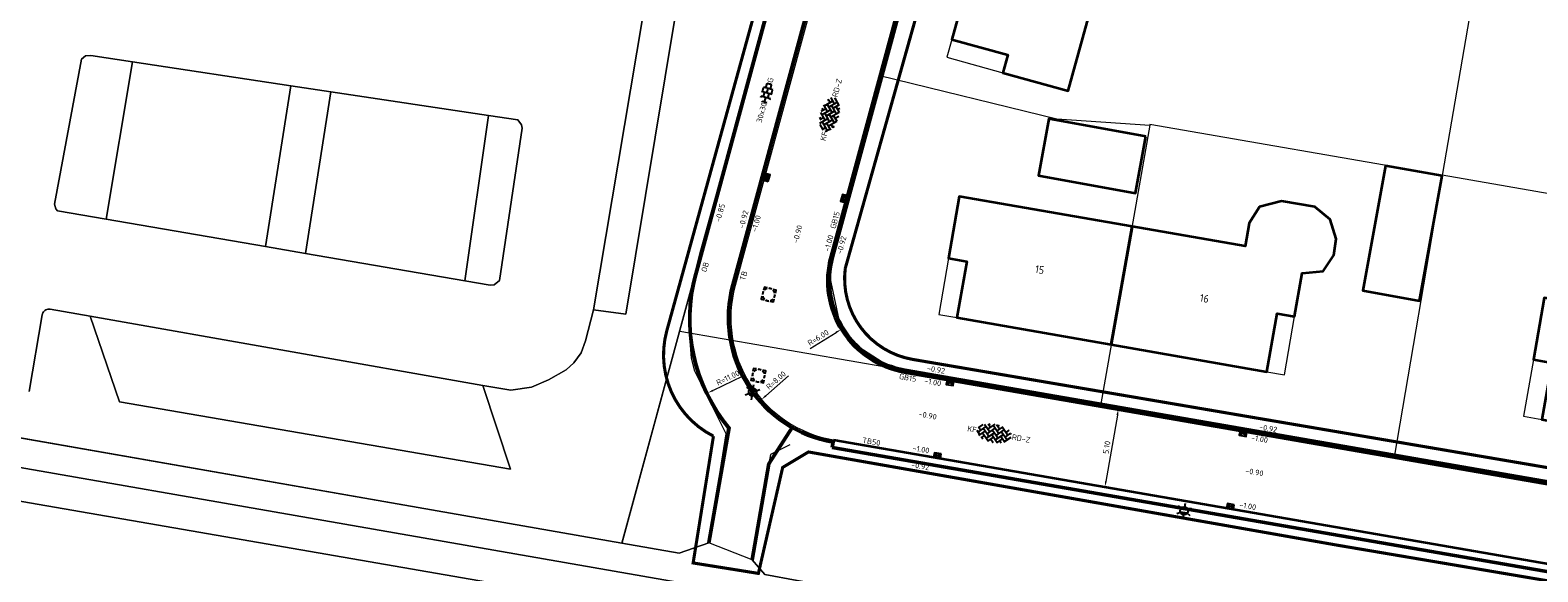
# Model space of a CAD drawing. Header units: metres. Extents: x 2514 to 227642, y 1683 to 852646.
# Tile 12 of 256: x 113552 to 113650, y 426248 to 426283. Entities that reach past the tile are written whole.
import ezdxf
from ezdxf.enums import TextEntityAlignment as Align
from ezdxf.lldxf.tags import DXFTag

# ---------------------------------------------------------------- set-up
doc = ezdxf.new("R2010")
doc.units = ezdxf.units.M
doc.linetypes.add('XX-CENTER', pattern=[8, 5, -1, 1, -1])
doc.layers.get('Defpoints').update_dxf_attribs({"color": 244, "lineweight": 35})
for name, color, linetype, lineweight in [('B-WE-GR-BEPLANTING_CULTUUR_HEESTERS-GV', 252, 'Continuous', 18), ('B-WE-GR-GROENVOORZIENING-GV', 252, 'Continuous', 18), ('B-WE-KG-GRENS_PERCEEL-GV', 252, 'KG-PERCEEL', 18), ('B-WE-OG-BEBOUWING-GV', 4, 'Continuous', 35), ('B-WE-OG-BEBOUWING_HUISNUMMER-T25-200', 7, 'Continuous', 25), ('B-WE-OG-BEBOUWING_OVERBOUWING-GV', 4, 'Continuous', 18), ('B-WE-OG-TERREIN_CULTUURSCHEIDING-GV', 252, 'Continuous', 18), ('B-WE-VH-VERHARDING_OPEN-GV', 252, 'Continuous', 18), ('B-WE-VH-VERHARDING_TEGEL-GV', 252, 'Continuous', 18), ('N-WE-IE-MEUBILAIR_WEGMEUBILAIR_LICHTMAST-S', 7, 'Continuous', 25), ('N-WE-KG-WERKGRENS-G', 7, 'XX-CENTER', 35), ('N-WE-RI-HWA_KOLK-S', 150, 'Continuous', 25), ('N-WE-RI-PUT-OPHOOGTEBRENGEN-S', 7, 'Continuous', 25), ('N-WE-VH-KANTOPSLUITING-T18', 1, 'Continuous', 18), ('N-WE-VH-KANTOPSLUITING_ACHTERKANTBAND-G', 1, 'Continuous', 50), ('N-WE-VH-KANTOPSLUITING_GELEIDEBAND-G', 2, 'Continuous', 35), ('N-WE-VH-KANTOPSLUITING_OPSLUITBAND_100X200-G', 1, 'Continuous', 18), ('N-WE-VH-KANTOPSLUITING_TROTTOIRBAND-G', 2, 'Continuous', 35), ('N-WE-VH-KANTOPSLUITING_TROTTOIRBAND_130 150-G', 2, 'Continuous', 13), ('N-WE-VH-M', 7, 'Continuous', 18), ('N-WE-VH-NAP-T18', 1, 'Continuous', 18), ('N-WE-VH-VERHARDING_BETONSTRAATSTEEN-S', 1, 'Continuous', 25), ('N-WE-VH-VERHARDING_TEGEL-S', 1, 'Continuous', 25)]:
    doc.layers.add(name, color=color, linetype=linetype, lineweight=lineweight)
doc.styles.add('ISO', font='NLCS-ISO.ttf')
doc.styles.add('NLCS-ISO', font='NLCS-ISO.ttf', dxfattribs={"height": 1.8})
doc.styles.add('NLCS-ISO-M200-T18', font='NLCS-ISO.ttf', dxfattribs={"height": 0.36})
doc.styles.add('NLCS-ISO-M200-T25', font='NLCS-ISO.ttf', dxfattribs={"height": 0.5})
doc.styles.get("Standard").update_dxf_attribs({"font": 'romans'})
tags = doc.linetypes.add('KG-PERCEEL', pattern='A,5.5,-2,["P",Standard,S=1.8,R=0,X=-0.5,Y=-0.9],-2,5.5,-2,[5,NLCS.SHX,S=0.75,R=0,X=0,Y=0],-2', length=19).pattern_tags.tags
tags[6] = DXFTag(74, 10)
doc.dimstyles.new('NLCS-M200-T18-PIJL_L2_H1', dxfattribs={"dimscale": 0.2, "dimtxt": 2.5, "dimasz": 1.8, "dimexe": 2, "dimexo": 2, "dimgap": 0.7, "dimtad": 1, "dimzin": 0, "dimdsep": 46, "dimtxsty": 'NLCS-ISO-M200-T18', "dimcen": 0, "dimdle": 2, "dimclrd": 256, "dimclre": 256, "dimclrt": 1, "dimadec": 1, "dimazin": 0, "dimtfac": 1, "dimtdec": 3, "dimtofl": 0, "dimtmove": 0, "dimatfit": 3, "dimfxl": 2, "dimfxlon": 1, "dimtfillclr": 256, "dimtolj": 1, "dimtzin": 0, "dimlwd": -1, "dimlwe": -1, "dimarcsym": 0})

# ---------------------------------------------------------------- blocks, each defined once
blk = doc.blocks.new('SVH-BSS_KEIFORMAAT_KEPER-SO')
at = {"ltscale": 0.1}
for p, q in [((-5.34, 0.88), (-4.45, 0)), ((-5.2, 0.74), (-4.03, 1.91)), ((-5.2, -0.74), (-2.97, 1.48)), ((-4.81, -1.84), (-2.97, 0)), ((-4.56, 1.6), (-4.45, 1.48)), ((-3.71, 0.74), (-1.48, -1.48)), ((-3.6, 2.11), (-1.48, 0)), ((-2.48, 2.48), (-1.48, 1.48)), ((-2.23, 0.74), (-0.21, 2.76)), ((-2.23, 2.23), (-1.85, 2.61)), ((-2.23, -0.74), (0, 1.48)), ((-2.23, -2.23), (0, 0)), ((-0.74, 2.23), (1.48, 0)), ((-0.74, 0.74), (1.48, -1.48)), ((0.22, 2.75), (1.48, 1.48)), ((0.74, 2.23), (1.2, 2.68)), ((0.74, 0.74), (2.45, 2.45)), ((0.74, -0.74), (2.97, 1.48)), ((0.74, -2.23), (2.97, 0)), ((2.23, 2.23), (4.45, 0)), ((2.23, 0.74), (4.45, -1.48)), ((3.71, 0.74), (4.5, 1.53)), ((3.71, -0.74), (5.25, 0.79)), ((4.22, 1.72), (4.45, 1.48)), ((5.2, 0.74), (5.39, 0.55)), ((-5.73, -0.2), (-4.45, -1.48)), ((-3.89, -2.41), (-2.97, -1.48)), ((-3.71, -0.74), (-1.48, -2.97)), ((-3.71, -2.23), (-3.27, -2.67)), ((-1.59, -3.08), (0, -1.48)), ((-0.74, -0.74), (1.48, -2.97)), ((-0.74, -2.23), (0.21, -3.18)), ((-0.22, -3.19), (0, -2.97)), ((1.36, -3.09), (2.97, -1.48)), ((2.23, -0.74), (3.84, -2.36)), ((2.23, -2.23), (2.78, -2.78)), ((3.71, -2.23), (5.57, -0.37)), ((5.2, -0.74), (5.41, -0.95))]:
    blk.add_line(p, q, dxfattribs=at)
at = {"style": 'NLCS-ISO'}
blk.add_attdef('FORMAAT', text='', height=1.8, dxfattribs=at).set_placement((-5.83, -0.22), align=Align.MIDDLE_RIGHT)
blk.add_attdef('KLEUR', text='', height=1.8, dxfattribs=at).set_placement((5.82, -0.22), align=Align.MIDDLE_LEFT)
at = {"style": 'NLCS-ISO', "flags": 1}
blk.add_attdef('FUNCTIE', text='', height=1.8, dxfattribs=at).set_placement((0.12, -3.58), align=Align.MIDDLE_CENTER)
blk = doc.blocks.new('SVH-TEGEL_300X300_DUN_HALFST_KL-SO')
for p, q in [((-3.08, 0.75), (-3, 0.75)), ((-3, -0.83), (-3, 0.83)), ((-3, 0), (-1.5, 0)), ((-1.84, 1.5), (-1.5, 1.5)), ((-1.5, -1.6), (-1.5, 1.6)), ((-1.5, 0.75), (0, 0.75)), ((0, -1.78), (0, 1.78)), ((0, 1.5), (1.5, 1.5)), ((0, 0), (1.5, 0)), ((1.5, -1.6), (1.5, 1.6)), ((1.5, 0.75), (3, 0.75)), ((3, -0.83), (3, 0.83)), ((3, 0), (3.39, 0)), ((-3.08, -0.75), (-3, -0.75)), ((-1.84, -1.5), (-1.5, -1.5)), ((-1.5, -0.75), (0, -0.75)), ((0, -1.5), (1.5, -1.5)), ((1.5, -0.75), (3, -0.75))]:
    blk.add_line(p, q)
at = {"style": 'NLCS-ISO'}
blk.add_attdef('FORMAAT', text='', height=1.8, dxfattribs=at).set_placement((-3.18, 0), align=Align.MIDDLE_RIGHT)
blk.add_attdef('KLEUR', text='', height=1.8, dxfattribs=at).set_placement((3.49, 0), align=Align.MIDDLE_LEFT)
at = {"style": 'NLCS-ISO', "flags": 1}
blk.add_attdef('FUNCTIE', text='', height=1.8, dxfattribs=at).set_placement((0.12, -3.58), align=Align.MIDDLE_CENTER)
blk = doc.blocks.new('SRI-PUT_OPHOOGTEBRENGEN-SO-flat-32')
at = {"layer": 'N-WE-RI-PUT-OPHOOGTEBRENGEN-S', "lineweight": -3}
for points in [[(-0.359, 0.198), (-0.411, 0.005)], [(-0.088, 0.436), (-0.282, 0.488), (-0.333, 0.294)], [(0.201, 0.358), (0.008, 0.41)], [(0.439, 0.088), (0.491, 0.281), (0.298, 0.332)], [(-0.437, -0.092), (-0.488, -0.285), (-0.295, -0.337)], [(-0.199, -0.363), (-0.005, -0.415)], [(0.362, -0.202), (0.414, -0.009)]]:
    blk.add_lwpolyline(points, dxfattribs=at)
at = {"layer": 'N-WE-RI-PUT-OPHOOGTEBRENGEN-S'}
blk.add_lwpolyline([(0.336, -0.299), (0.284, -0.492), (0.091, -0.44)], dxfattribs=at)
at = {"layer": 'N-WE-RI-PUT-OPHOOGTEBRENGEN-S', "lineweight": -3, "ltscale": 0.2}
for start, end in [(150.01785, 180.01785), (105.01785, 135.01785), (60.01785, 90.01785), (15.01785, 45.01785), (195.02265, 225.02265), (240.02265, 270.02265), (285.02265, 315.02265), (330.02265, 0.02265)]:
    blk.add_arc((0.001, -0.002), 0.4, start, end, dxfattribs=at)
blk = doc.blocks.new('SRI-PUT_OPHOOGTEBRENGEN-SO-flat-66')
at = {"layer": 'N-WE-RI-PUT-OPHOOGTEBRENGEN-S', "lineweight": -3}
for points in [[(-0.377, 0.169), (-0.414, -0.027)], [(-0.126, 0.428), (-0.323, 0.464), (-0.359, 0.268)], [(0.169, 0.374), (-0.028, 0.41)], [(0.427, 0.123), (0.464, 0.319), (0.267, 0.356)], [(0.373, -0.172), (0.409, 0.024)], [(-0.173, -0.377), (0.024, -0.413)], [(0.122, -0.431), (0.319, -0.467), (0.355, -0.271)]]:
    blk.add_lwpolyline(points, dxfattribs=at)
at = {"layer": 'N-WE-RI-PUT-OPHOOGTEBRENGEN-S'}
blk.add_lwpolyline([(-0.271, -0.359), (-0.468, -0.322), (-0.432, -0.126)], dxfattribs=at)
at = {"layer": 'N-WE-RI-PUT-OPHOOGTEBRENGEN-S', "lineweight": -3, "ltscale": 0.2}
for start, end in [(154.57184, 184.57184), (109.57184, 139.57184), (64.56705, 94.56705), (19.56705, 49.56705), (334.56705, 4.56705), (199.57184, 229.57184), (244.57184, 274.57184), (289.56705, 319.56705)]:
    blk.add_arc((-0.002, -0.002), 0.4, start, end, dxfattribs=at)
blk = doc.blocks.new('*D646')
at = {"layer": 'Defpoints', "color": 0, "transparency": 16777216}
for p in [(113609.927, 426266.923), (113604.815, 426263.782)]:
    blk.add_point(p, dxfattribs=at)
at = {"layer": 'N-WE-VH-M', "transparency": 16777216}
blk.add_line((113602.828, 426262.561), (113604.509, 426263.593), dxfattribs=at)
blk.add_solid([(113604.477, 426263.644), (113604.54, 426263.542), (113604.815, 426263.782)], dxfattribs=at)
at = {"layer": 'N-WE-VH-M', "color": 1, "transparency": 16777216, "insert": (113603.348, 426263.255), "char_height": 0.36, "attachment_point": 5, "rotation": 31.56948, "style": 'NLCS-ISO-M200-T18'}
blk.add_mtext('\\A1;R=6.00', dxfattribs=at)
blk = doc.blocks.new('N-SRI-KOLK_STRAAT_450X300-SO')
h = blk.add_hatch(color=256)
h.dxf.hatch_style = 1
h.paths.add_polyline_path([(0, 0.75), (-1.125, 1.5), (-1.125, 0)])
h.paths.add_polyline_path([(1.125, 1.5), (0, 0.75), (1.125, 0)])
for p, q in [((-1.125, 0), (1.125, 1.5)), ((1.125, 0), (-1.125, 1.5))]:
    blk.add_line(p, q)
at = {"flags": 128}
blk.add_lwpolyline([(-1.125, 0), (1.125, 0), (1.125, 1.5), (-1.125, 1.5)], close=True, dxfattribs=at)
blk = doc.blocks.new('*D778')
at = {"layer": 'Defpoints', "color": 0, "ltscale": 0.2, "transparency": 16777216}
for p in [(113605.702, 426264.53), (113599.688, 426259.254)]:
    blk.add_point(p, dxfattribs=at)
at = {"layer": 'N-WE-VH-M', "ltscale": 0.2, "transparency": 16777216}
blk.add_line((113601.441, 426260.792), (113599.959, 426259.492), dxfattribs=at)
blk.add_solid([(113599.919, 426259.537), (113599.998, 426259.447), (113599.688, 426259.254)], dxfattribs=at)
at = {"layer": 'N-WE-VH-M', "color": 1, "ltscale": 0.2, "transparency": 16777216, "insert": (113600.624, 426260.501), "char_height": 0.36, "attachment_point": 5, "rotation": 41.26185, "style": 'NLCS-ISO-M200-T18'}
blk.add_mtext('\\A1;R=8.00', dxfattribs=at)
blk = doc.blocks.new('*D779')
at = {"layer": 'Defpoints', "color": 0, "ltscale": 0.2, "transparency": 16777216}
for p in [(113606.147, 426264.453), (113596.232, 426259.689)]:
    blk.add_point(p, dxfattribs=at)
at = {"layer": 'N-WE-VH-M', "ltscale": 0.2, "transparency": 16777216}
blk.add_line((113598.432, 426260.746), (113596.557, 426259.845), dxfattribs=at)
blk.add_solid([(113596.531, 426259.899), (113596.583, 426259.791), (113596.232, 426259.689)], dxfattribs=at)
at = {"layer": 'N-WE-VH-M', "color": 1, "ltscale": 0.2, "transparency": 16777216, "insert": (113597.518, 426260.661), "char_height": 0.36, "attachment_point": 5, "rotation": 25.66629, "style": 'NLCS-ISO-M200-T18'}
blk.add_mtext('\\A1;R=11.00', dxfattribs=at)
blk = doc.blocks.new('*D780')
at = {"layer": 'Defpoints', "color": 0, "ltscale": 0.2, "transparency": 16777216}
for p in [(113622.515, 426258.647), (113621.647, 426253.644), (113621.865, 426253.606)]:
    blk.add_point(p, dxfattribs=at)
at = {"layer": 'N-WE-VH-M', "ltscale": 0.2, "transparency": 16777216}
for p, q in [((113622.672, 426258.255), (113621.927, 426253.961)), ((113622.733, 426258.609), (113623.127, 426258.541)), ((113621.865, 426253.606), (113622.259, 426253.538))]:
    blk.add_line(p, q, dxfattribs=at)
for points in [[(113622.612, 426258.265), (113622.731, 426258.244), (113622.733, 426258.609)], [(113621.867, 426253.971), (113621.986, 426253.951), (113621.865, 426253.606)]]:
    blk.add_solid(points, dxfattribs=at)
at = {"layer": 'N-WE-VH-M', "ltscale": 0.2, "transparency": 16777216, "insert": (113621.984, 426256.163), "char_height": 0.36, "attachment_point": 5, "rotation": 80.15665, "style": 'NLCS-ISO-M200-T18'}
blk.add_mtext('\\A1;5.10', dxfattribs=at)
blk = doc.blocks.new('N-SIE-WEG_LICHTMAST-SO')
h = blk.add_hatch(color=256)
h.paths.add_polyline_path([(1.16, 0.5, 0.658505), (-1.16, 0.5)])
h.paths.add_polyline_path([(-1.16, -0.5, 0.658505), (1.16, -0.5)])
at = {"flags": 128}
for points in [[(-2.19, 1.27), (-1.1, 0.63)], [(-1.16, 0.5), (1.16, 0.5)], [(0, 1.27), (0, 2.53)], [(1.1, 0.63), (2.19, 1.27)], [(-2.19, -1.27), (-1.1, -0.63)], [(-1.16, -0.5), (1.16, -0.5)], [(0, -1.27), (0, -2.53)], [(2.19, -1.27), (1.1, -0.63)]]:
    blk.add_lwpolyline(points, dxfattribs=at)
at = {"ltscale": 0.5}
blk.add_circle((0, 0), 1.27, dxfattribs=at)
at = {"style": 'NLCS-ISO'}
blk.add_attdef('TYPE', text='', height=1.8, dxfattribs=at).set_placement((0, 2.53), align=Align.BOTTOM_CENTER)

msp = doc.modelspace()

# ---------------------------------------------------------------- linework, layer by layer
at = {"layer": 'B-WE-GR-BEPLANTING_CULTUUR_HEESTERS-GV'}
msp.add_lwpolyline([(113595.022, 426263.857), (113595.128, 426266.342), (113590.67, 426249.97), (113594.371, 426249.322), (113596.28, 426249.992), (113597.407, 426257.045), (113595.375, 426261.097), (113595.158, 426261.918)], close=True, dxfattribs=at)
msp.add_lwpolyline([(113601.512, 426256.339), (113600.278, 426255.704), (113599.614, 426252.128), (113599.075, 426248.904), (113599.895, 426247.958), (113601.98, 426247.556), (113617.49, 426244.903), (113620.393, 426244.86), (113628.913, 426244.932), (113644.473, 426245.063), (113653.356, 426243.459), (113655.785, 426245.199), (113657.322, 426244.856), (113657.703, 426246.772)], dxfattribs=at)
at = {"layer": 'B-WE-GR-GROENVOORZIENING-GV'}
for points in [[(113547.724, 426257.488), (113590.67, 426249.97), (113595.128, 426266.342), (113595.699, 426268.661), (113599.282, 426281.537), (113613.404, 426333.394)], [(113599.167, 426314.557), (113590.922, 426264.762), (113588.838, 426265.043), (113588.326, 426263.047), (113588.044, 426262.271), (113587.569, 426261.636), (113587.062, 426261.177), (113585.921, 426260.519), (113584.832, 426260.055), (113583.495, 426259.85), (113581.692, 426260.167), (113583.469, 426254.75), (113558.214, 426259.101), (113556.315, 426264.635), (113553.738, 426265.089), (113553.667, 426265.096), (113553.597, 426265.091), (113553.528, 426265.076), (113553.462, 426265.049), (113553.401, 426265.013), (113553.347, 426264.968), (113553.3, 426264.915), (113553.262, 426264.855), (113553.234, 426264.79), (113553.217, 426264.721), (113552.373, 426259.778)]]:
    msp.add_lwpolyline(points, dxfattribs=at)
for points in [[(113559.049, 426281.071), (113556.376, 426281.474), (113556.02, 426281.466), (113555.772, 426281.239), (113554.024, 426271.879), (113554.096, 426271.581), (113554.212, 426271.439), (113557.352, 426270.901)], [(113583.957, 426277.314), (113582.048, 426277.602), (113580.514, 426266.932), (113582.169, 426266.649), (113582.416, 426266.659), (113582.756, 426266.937), (113584.225, 426276.788), (113584.194, 426277.005)]]:
    msp.add_lwpolyline(points, close=True, dxfattribs=at)
at = {"layer": 'B-WE-KG-GRENS_PERCEEL-GV', "ltscale": 0.2}
for points in [[(113521.088, 426265.942), (113523.793, 426261.678), (113590.685, 426249.967), (113594.417, 426263.673), (113613.404, 426333.394), (113567.197, 426341.322), (113568.102, 426347.7), (113561.845, 426348.757), (113561.525, 426348.811), (113537.401, 426352.886)], [(113648.148, 426299.883), (113645.4, 426283.859), (113643.683, 426273.849), (113643.664, 426273.741)], [(113645.4, 426283.859), (113622.021, 426290.369), (113622.761, 426293.09), (113611.678, 426296.302), (113607.335, 426280.192), (113618.768, 426277.384), (113624.773, 426276.988)], [(113607.335, 426280.192), (113604.227, 426268.661), (113604.018, 426267.547), (113604.743, 426264.109), (113605.674, 426262.847), (113608.083, 426261.302), (113621.612, 426258.987)], [(113643.664, 426273.741), (113624.78, 426277.031), (113624.773, 426276.988), (113621.612, 426258.987), (113640.565, 426255.668)], [(113661.815, 426270.579), (113643.664, 426273.741), (113640.565, 426255.668), (113659.393, 426252.371)], [(113594.417, 426263.673), (113608.083, 426261.302)]]:
    msp.add_lwpolyline(points, dxfattribs=at)
at = {"layer": 'B-WE-OG-BEBOUWING-GV'}
for points in [[(113622.761, 426293.09), (113616.917, 426294.784), (113616.14, 426291.909), (113614.695, 426292.309), (113611.986, 426282.52), (113615.591, 426281.522), (113615.271, 426280.366), (113619.492, 426279.197), (113622.617, 426290.498), (113622.095, 426290.642)], [(113624.511, 426276.252), (113618.237, 426277.392), (113617.572, 426273.732), (113623.846, 426272.592)], [(113643.653, 426273.7), (113639.995, 426274.362), (113638.536, 426266.296), (113642.194, 426265.634)], [(113623.621, 426270.425), (113612.461, 426272.372), (113611.764, 426268.378), (113612.947, 426268.171), (113612.314, 426264.544), (113622.282, 426262.805)], [(113635.436, 426271.701), (113633.265, 426272.076), (113631.851, 426271.698), (113631.186, 426270.653), (113630.92, 426269.152), (113623.621, 426270.425), (113622.282, 426262.805), (113632.333, 426261.051), (113632.99, 426264.814), (113634.124, 426264.616), (113634.614, 426267.424), (113635.975, 426267.558), (113636.665, 426268.582), (113636.811, 426269.637), (113636.425, 426270.891)], [(113661.453, 426263.881), (113650.25, 426265.827), (113649.555, 426261.837), (113650.727, 426261.633), (113650.091, 426257.968), (113660.084, 426256.232)]]:
    msp.add_lwpolyline(points, close=True, dxfattribs=at)
at = {"layer": 'B-WE-OG-BEBOUWING_OVERBOUWING-GV'}
for points in [[(113615.591, 426281.522), (113611.986, 426282.52), (113611.666, 426281.364), (113615.271, 426280.366)], [(113612.947, 426268.171), (113611.764, 426268.378), (113611.131, 426264.75), (113612.314, 426264.544)], [(113634.124, 426264.616), (113632.99, 426264.814), (113632.333, 426261.051), (113633.467, 426260.853)], [(113650.727, 426261.633), (113649.555, 426261.837), (113648.917, 426258.172), (113650.091, 426257.968)]]:
    msp.add_lwpolyline(points, close=True, dxfattribs=at)
at = {"layer": 'B-WE-OG-TERREIN_CULTUURSCHEIDING-GV'}
msp.add_lwpolyline([(113595.65, 426245.083), (113537.105, 426255.234), (113535.403, 426246.332), (113539.21, 426245.587), (113539.612, 426245.585), (113539.984, 426245.737), (113542.016, 426247.031), (113542.434, 426247.073), (113542.549, 426247.731), (113555.538, 426245.316), (113594.495, 426238.488)], close=True, dxfattribs=at)
at = {"layer": 'B-WE-VH-VERHARDING_OPEN-GV'}
msp.add_lwpolyline([(113552.373, 426259.778), (113553.217, 426264.721), (113553.234, 426264.79), (113553.262, 426264.855), (113553.3, 426264.915), (113553.347, 426264.968), (113553.401, 426265.013), (113553.462, 426265.049), (113553.528, 426265.076), (113553.597, 426265.091), (113553.667, 426265.096), (113553.738, 426265.089), (113556.315, 426264.635), (113581.692, 426260.167), (113583.495, 426259.85), (113584.832, 426260.055), (113585.921, 426260.519), (113587.062, 426261.177), (113587.569, 426261.636), (113588.044, 426262.271), (113588.326, 426263.047), (113588.838, 426265.043), (113597.22, 426314.867)], dxfattribs=at)
for points in [[(113599.167, 426314.557), (113597.22, 426314.867), (113588.838, 426265.043), (113590.922, 426264.762)], [(113580.514, 426266.932), (113570.237, 426268.693), (113567.641, 426269.138), (113557.352, 426270.901), (113554.212, 426271.439), (113554.096, 426271.581), (113554.024, 426271.879), (113555.772, 426281.239), (113556.02, 426281.466), (113556.376, 426281.474), (113559.049, 426281.071), (113569.293, 426279.526), (113571.872, 426279.137), (113582.048, 426277.602), (113583.957, 426277.314), (113584.194, 426277.005), (113584.225, 426276.788), (113582.756, 426266.937), (113582.416, 426266.659), (113582.169, 426266.649)], [(113569.293, 426279.526), (113559.049, 426281.071), (113557.352, 426270.901), (113567.641, 426269.138)], [(113582.048, 426277.602), (113571.872, 426279.137), (113570.237, 426268.693), (113580.514, 426266.932)], [(113581.692, 426260.167), (113556.315, 426264.635), (113558.214, 426259.101), (113583.469, 426254.75)]]:
    msp.add_lwpolyline(points, close=True, dxfattribs=at)
at = {"layer": 'B-WE-VH-VERHARDING_TEGEL-GV'}
for points in [[(113571.872, 426279.137), (113569.293, 426279.526), (113567.641, 426269.138), (113570.237, 426268.693)], [(113523.793, 426261.678), (113522.441, 426263.81), (113520.262, 426262.419), (113521.123, 426261.163), (113521.688, 426260.656), (113522.327, 426260.246), (113523.024, 426259.944), (113523.76, 426259.757), (113596.576, 426247.058), (113598.468, 426246.038), (113617.048, 426242.679), (113628.613, 426242.788), (113628.913, 426244.932), (113620.393, 426244.86), (113617.49, 426244.903), (113601.98, 426247.556), (113599.895, 426247.958), (113599.075, 426248.904), (113596.28, 426249.992), (113594.371, 426249.322), (113590.67, 426249.97), (113547.724, 426257.488), (113546.464, 426257.709)]]:
    msp.add_lwpolyline(points, close=True, dxfattribs=at)
for points in [[(113596.576, 426247.058), (113523.76, 426259.757), (113523.024, 426259.944), (113522.327, 426260.246), (113521.688, 426260.656), (113521.123, 426261.163), (113520.262, 426262.419), (113518.276, 426261.15), (113525.562, 426249.821), (113525.549, 426249.463), (113525.328, 426248.82), (113528.34, 426247.776)], [(113535.403, 426246.332), (113537.105, 426255.234), (113595.65, 426245.083)]]:
    msp.add_lwpolyline(points, dxfattribs=at)
at = {"layer": 'N-WE-KG-WERKGRENS-G', "ltscale": 0.5, "const_width": 0.2, "flags": 128}
msp.add_lwpolyline([(113539.652, 426425.541), (113533.034, 426426.579), (113512.978, 426310.885), (113509.106, 426305.095), (113507.039, 426292.73), (113504.728, 426279.396), (113497.949, 426267.392), (113491.721, 426263.905), (113496.136, 426256.365), (113502.435, 426260.053, -0.182232), (113509.838, 426261.318, -0.126544), (113516.642, 426258.09), (113523.828, 426262.829), (113521.668, 426266.104), (113525.98, 426265.334), (113539.291, 426339.571), (113541.863, 426353.106), (113543.716, 426365.72), (113550.178, 426401.905), (113551.547, 426409.78), (113574.553, 426405.734), (113573.157, 426397.506), (113607.198, 426391.573), (113606.914, 426389.946), (113619.162, 426387.845), (113613.609, 426356.275), (113601.182, 426358.276), (113600.845, 426356.182), (113597.954, 426356.648), (113593.562, 426350.547), (113574.97, 426354.003), (113574.327, 426350.546), (113615.634, 426343.691), (113593.57, 426263.699, 0.356973), (113596.583, 426256.89), (113595.271, 426248.698), (113599.487, 426248.023), (113601.054, 426254.868), (113602.72, 426255.869), (113636.901, 426249.843), (113711.239, 426237.251), (113711.078, 426236.35), (113716.526, 426235.533), (113716.685, 426236.595), (113718.512, 426236.321), (113734.103, 426277.353), (113735.865, 426278.617), (113776.182, 426271.575), (113774.564, 426262.996), (113804.256, 426258), (113798.274, 426223.759), (113796.469, 426212.743), (113816.717, 426209.189), (113821.532, 426236.979), (113822.449, 426236.82), (113823.388, 426242.034), (113822.132, 426242.26), (113830.108, 426272.94), (113832.685, 426287.571), (113850.983, 426284.543), (113878.799, 426279.99), (113865.198, 426203.132), (113884.246, 426200.097), (113884.458, 426196.374), (113883.446, 426190.397), (113921.214, 426183.978), (113921.482, 426185.328), (113923.778, 426184.872), (113926.223, 426198.093), (113928.449, 426210.745), (113964.907, 426204.42), (113960.406, 426178.602), (113963.561, 426178.134), (113967.734, 426203.401), (113997.515, 426198.193), (113998.702, 426198.006), (113998.957, 426199.616), (114022.375, 426195.633), (114018.261, 426170.621), (114024.177, 426169.647), (114029.085, 426200.395), (114026.448, 426200.718), (114031.499, 426230.088), (114054.44, 426226.248), (114057.477, 426225.696), (114056.841, 426222.197), (114059.961, 426221.626), (114065.65, 426244.354), (114035.59, 426249.218), (114041.184, 426283.399), (114056.073, 426280.709), (114056.721, 426283.698), (114042.185, 426286.164), (114046.915, 426313.16), (114065.34, 426310.078), (114066.402, 426316.804), (114058.916, 426317.879), (114056.3, 426327.344), (114067.79, 426392.772), (114039.145, 426397.909), (113967.805, 426410.127), (113958.58, 426362.909), (114027.859, 426351.392), (114036.556, 426349.826), (114034.317, 426336.794), (114032.043, 426337.194), (114031.497, 426333.947), (114035.343, 426333.283), (114031.409, 426310.162), (113989.982, 426317.452), (113994.21, 426340.55), (114008.87, 426338.023), (114009.525, 426341.433), (113875.208, 426365.513)], format="xyb", dxfattribs=at)
msp.add_lwpolyline([(113644.37, 426393.515), (113677.311, 426387.81), (113654.836, 426305.024, 0.490671), (113660.567, 426297.441), (113723.502, 426286.064, -0.464347), (113727.554, 426279.029), (113715.781, 426246.949, -0.428326), (113710.445, 426244.632), (113609.459, 426261.846, -0.401424), (113605.096, 426267.725), (113639.109, 426388.598), (113642.957, 426388.013)], format="xyb", close=True, dxfattribs=at)
at = {"layer": 'N-WE-VH-KANTOPSLUITING_ACHTERKANTBAND-G', "ltscale": 0.2}
for p, q in [((113633.063, 426396.225), (113597.837, 426266.669)), ((113638.611, 426394.716), (113604.282, 426268.458)), ((113604.249, 426256.155), (113604.334, 426256.648)), ((113604.249, 426256.155), (113657.398, 426246.934))]:
    msp.add_line(p, q, dxfattribs=at)
msp.add_lwpolyline([(113596.28, 426249.992), (113597.578, 426257.397, -0.243222), (113595.436, 426267.365), (113616.317, 426344.162), (113575.274, 426351.389)], format="xyb", dxfattribs=at)
at = {"layer": 'N-WE-VH-KANTOPSLUITING_ACHTERKANTBAND-G', "ltscale": 0.2, "flags": 128}
msp.add_lwpolyline([(113608.952, 426261.155), (113659.409, 426252.393), (113710.949, 426243.707)], dxfattribs=at)
at = {"layer": 'N-WE-VH-KANTOPSLUITING_ACHTERKANTBAND-G', "ltscale": 0.2}
msp.add_lwpolyline([(113599.075, 426248.904), (113600.162, 426255.105), (113601.664, 426257.451)], dxfattribs=at)
for centre, radius, end in [((113609.927, 426266.923), 5.85, 260.39157), ((113605.702, 426264.53), 8.15, 260.15665)]:
    msp.add_arc(centre, radius, 164.7893, end, dxfattribs=at)
at = {"layer": 'N-WE-VH-KANTOPSLUITING_GELEIDEBAND-G', "ltscale": 0.2}
msp.add_line((113638.467, 426394.755), (113604.138, 426268.497), dxfattribs=at)
at = {"layer": 'N-WE-VH-KANTOPSLUITING_GELEIDEBAND-G', "ltscale": 0.2, "flags": 128}
msp.add_lwpolyline([(113608.926, 426261.007), (113659.383, 426252.245), (113710.924, 426243.559)], dxfattribs=at)
at = {"layer": 'N-WE-VH-KANTOPSLUITING_GELEIDEBAND-G', "ltscale": 0.2}
msp.add_arc((113609.927, 426266.923), 6, 164.7893, 260.39157, dxfattribs=at)
at = {"layer": 'N-WE-VH-KANTOPSLUITING_OPSLUITBAND_100X200-G', "ltscale": 0.2}
msp.add_lwpolyline([(113596.378, 426249.975), (113597.685, 426257.425, -0.244328), (113595.532, 426267.339), (113616.442, 426344.242), (113575.291, 426351.488)], format="xyb", dxfattribs=at)
at = {"layer": 'N-WE-VH-KANTOPSLUITING_TROTTOIRBAND-G', "ltscale": 0.2}
msp.add_line((113604.334, 426256.648), (113718.046, 426236.918), dxfattribs=at)
at = {"layer": 'N-WE-VH-KANTOPSLUITING_TROTTOIRBAND_130 150-G', "ltscale": 0.2}
msp.add_line((113623.991, 426362.288), (113597.982, 426266.629), dxfattribs=at)
msp.add_arc((113605.702, 426264.53), 8, 164.7893, 260.15665, dxfattribs=at)

# ---------------------------------------------------------------- block references
at = {"layer": 'N-WE-IE-MEUBILAIR_WEGMEUBILAIR_LICHTMAST-S', "xscale": 0.2, "yscale": 0.2, "zscale": 0.2, "rotation": 350.1566500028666}
for p in [(113599.113, 426259.737), (113626.981, 426252.066)]:
    msp.add_blockref('N-SIE-WEG_LICHTMAST-SO', p, dxfattribs=at)
at = {"layer": 'N-WE-RI-HWA_KOLK-S', "ltscale": 0.2, "xscale": 0.2, "yscale": 0.2, "zscale": 0.2}
for p, rotation in [((113600.178, 426273.561), 74.789301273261), ((113605.147, 426272.21), 74.789301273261), ((113611.894, 426260.491), 170.1491630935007), ((113630.821, 426257.205), 170.1491630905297), ((113611.077, 426255.783), 170.1491630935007), ((113630.004, 426252.499), 170.1491630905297)]:
    msp.add_blockref('N-SRI-KOLK_STRAAT_450X300-SO', p, dxfattribs=dict(at, rotation=rotation))
at = {"layer": 'N-WE-RI-PUT-OPHOOGTEBRENGEN-S', "ltscale": 0.2}
for name, p in [('SRI-PUT_OPHOOGTEBRENGEN-SO-flat-32', (113600.152, 426266.034)), ('SRI-PUT_OPHOOGTEBRENGEN-SO-flat-66', (113599.496, 426260.801))]:
    msp.add_blockref(name, p, dxfattribs=at)
at = {"layer": 'N-WE-VH-VERHARDING_BETONSTRAATSTEEN-S', "xscale": 0.2, "yscale": 0.2, "zscale": 0.2}
for p, rotation in [((113604.06, 426277.689), 74.75281579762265), ((113614.728, 426257.111), 349.3357271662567)]:
    msp.add_blockref('SVH-BSS_KEIFORMAAT_KEPER-SO', p, dxfattribs=dict(at, rotation=rotation)).add_auto_attribs({'FORMAAT': 'KF', 'KLEUR': 'RD-Z'})
at = {"layer": 'N-WE-VH-VERHARDING_TEGEL-S', "xscale": 0.2, "yscale": 0.2, "zscale": 0.2, "rotation": 74.75000000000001}
msp.add_blockref('SVH-TEGEL_300X300_DUN_HALFST_KL-SO', (113600.036, 426279.052), dxfattribs=at).add_auto_attribs({'FORMAAT': '30x30', 'KLEUR': 'G'})

# ---------------------------------------------------------------- texts
at = {"layer": 'B-WE-OG-BEBOUWING_HUISNUMMER-T25-200', "style": 'NLCS-ISO-M200-T25'}
for s, p in [('15', (113617.657, 426267.649)), ('16', (113628.295, 426265.787))]:
    msp.add_text(s, height=0.5, rotation=350, dxfattribs=at).set_placement(p, align=Align.MIDDLE)
at = {"layer": 'N-WE-VH-KANTOPSLUITING-T18', "style": 'NLCS-ISO-M200-T18'}
for s, rotation, p in [('GB15', 74.7893, (113604.461, 426270.258)), ('OB', 74.7893, (113596.129, 426267.455)), ('TB', 74.7893, (113598.621, 426266.902)), ('GB15', 350.05005, (113608.55, 426260.588)), ('TB50', 350.05005, (113606.181, 426256.461))]:
    msp.add_text(s, height=0.36, rotation=rotation, dxfattribs=at).set_placement(p)
at = {"layer": 'N-WE-VH-NAP-T18', "style": 'ISO'}
for s, rotation, p in [('-0.85', 74.7893, (113597.024, 426270.689)), ('-0.92', 74.7893, (113598.546, 426270.275)), ('-1.00', 74.7893, (113599.371, 426270.051)), ('-0.90', 74.7893, (113602.034, 426269.326)), ('-1.00', 74.7893, (113604.064, 426268.775)), ('-0.92', 74.7893, (113604.872, 426268.614)), ('-0.92', 350.05005, (113610.351, 426261.118)), ('-1.00', 350.05005, (113610.182, 426260.294)), ('-0.90', 350.05005, (113609.808, 426258.158)), ('-1.00', 350.05005, (113631.289, 426256.632)), ('-0.92', 350.05005, (113631.805, 426257.321)), ('-1.00', 350.05005, (113609.421, 426255.954)), ('-0.92', 350.05005, (113609.332, 426254.885)), ('-0.90', 350.05005, (113630.915, 426254.496)), ('-1.00', 350.05005, (113630.528, 426252.292))]:
    msp.add_text(s, height=0.36, rotation=rotation, dxfattribs=at).set_placement(p)

# ---------------------------------------------------------------- dimensions: what is measured, and where the dimension line sits
at = {"layer": 'N-WE-VH-M'}
dim = msp.add_radius_dim(center=(113609.927, 426266.923), mpoint=(113604.815, 426263.782), dimstyle='NLCS-M200-T18-PIJL_L2_H1', override={"dimpost": 'R=<>', "dimclrt": 1}, dxfattribs=at)
dim.commit()
dim.dimension.update_dxf_attribs({"geometry": '*D646', "text_midpoint": (113603.348, 426263.255)})
at = {"layer": 'N-WE-VH-M', "ltscale": 0.2}
for center, mpoint, picture, middle in [((113606.147, 426264.453), (113596.232, 426259.689), '*D779', (113597.656, 426260.373)), ((113605.702, 426264.53), (113599.688, 426259.254), '*D778', (113600.835, 426260.261))]:
    dim = msp.add_radius_dim(center=center, mpoint=mpoint, dimstyle='NLCS-M200-T18-PIJL_L2_H1', override={"dimpost": 'R=<>'}, dxfattribs=at)
    dim.commit()
    dim.dimension.update_dxf_attribs({"geometry": picture, "text_midpoint": middle, "dimtype": 164})
dim = msp.add_aligned_dim(p1=(113622.515, 426258.647), p2=(113621.647, 426253.644), distance=0.221, text='5.10', dimstyle='NLCS-M200-T18-PIJL_L2_H1', override={"dimclrt": 256}, dxfattribs=at)
dim.commit()
dim.dimension.update_dxf_attribs({"geometry": '*D780', "text_midpoint": (113621.984, 426256.163)})

doc.saveas('drawing.dxf')
